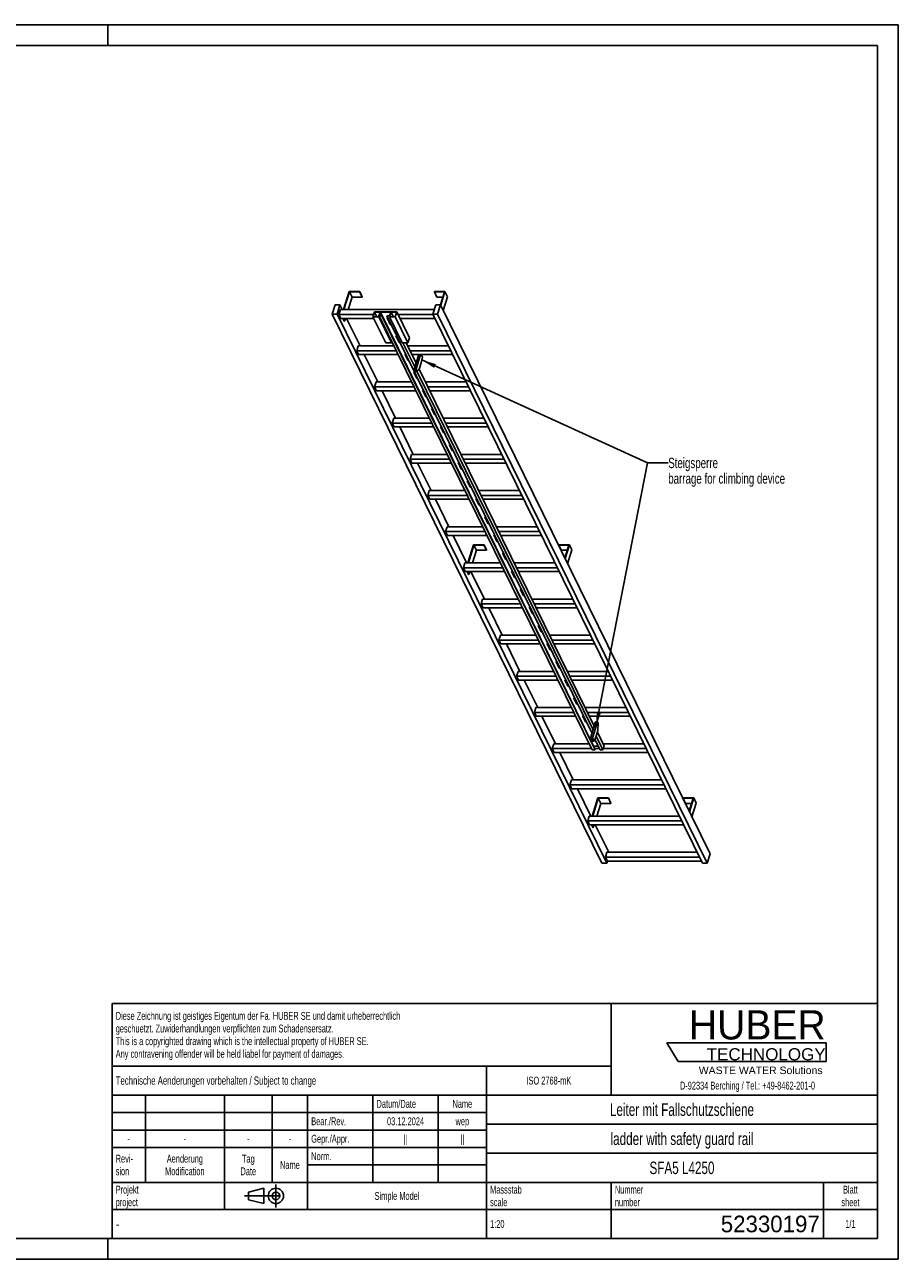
# Model space of a CAD drawing. Header units: millimetres. Extents: x 0 to 8400, y 0 to 5940.
# Tile 2 of 2: x 4200 to 8400, y 0 to 5940. Entities that reach past the tile are written whole.
import ezdxf

# ---------------------------------------------------------------- set-up
doc = ezdxf.new("R2010")
doc.units = ezdxf.units.MM
doc.header["$LTSCALE"] = 462
doc.linetypes.add('CENTER', pattern=[0.6, 0.375, -0.075, 0.075, -0.075])
doc.layers.get('0').update_dxf_attribs({"linetype": 'CONTINUOUS'})
for name, color, linetype in [('053_NOTES', 7, 'CONTINUOUS'), ('HUBER_Logo_BL1', 7, 'CONTINUOUS'), ('HUBER_Logo_BL2', 7, 'CONTINUOUS')]:
    doc.layers.add(name, color=color, linetype=linetype)
doc.styles.get("Standard").update_dxf_attribs({"font": 'txt', "width": 0.7})
doc.styles.add('TEXTSTYLE_2', font='txt')
doc.styles.add('TEXTSTYLE_3', font='arial.ttf')
doc.styles.add('TEXTSTYLE_4', font='txt', dxfattribs={"width": 0.8})
doc.styles.add('TEXTSTYLE_5', font='txt')
doc.dimstyles.get("Standard").update_dxf_attribs({"dimtxt": 50, "dimasz": 70, "dimexe": 2, "dimexo": 1, "dimtad": 1, "dimtxsty": 'Standard', "dimblk": '_FILLED', "dimblk1": '_FILLED', "dimblk2": '_FILLED', "dimcen": 0.09, "dimazin": 2, "dimtol": 1, "dimtp": 0.01, "dimtm": 0.01, "dimtfac": 1, "dimtofl": 0, "dimtmove": 0, "dimatfit": 3, "dimldrblk": '_FILLED', "dimfxl": 1, "dimtolj": 1, "dimarcsym": 0})

# ---------------------------------------------------------------- blocks, each defined once
blk = doc.blocks.new('HUBER_LOGO_BL1', base_point=(7675, 1007.5))
at = {"layer": 'HUBER_Logo_BL1', "color": 2, "linetype": 'Continuous', "attachment_point": 3, "line_spacing_factor": 0.78}
for s, insert, char_height, width, style in [('HUBER\\P\\fArial;\\H58.5;TECHNOLOGY ', (8050.7, 1198.2), 140.4, 775.343, 'TEXTSTYLE_2'), ('WASTE WATER Solutions', (8036, 927.2), 36, 594.067, 'TEXTSTYLE_3')]:
    blk.add_mtext(s, dxfattribs=dict(at, insert=insert, char_height=char_height, width=width, style=style))
at = {"layer": 'HUBER_Logo_BL1', "color": 2, "linetype": 'Continuous', "insert": (7675, 854.8), "char_height": 38, "width": 1621.786, "attachment_point": 2, "line_spacing_factor": 0.96}
blk.add_mtext('D-92334 Berching / Tel.: +49-8462-201-0', dxfattribs=at)
blk = doc.blocks.new('PROJEKTIONSMETHODE_1_BL3', base_point=(5360, 305))
at = {"color": 2, "linetype": 'CENTER'}
for p, q in [((5407.7, 360), (5407.7, 250)), ((5257.3, 305), (5462.7, 305))]:
    blk.add_line(p, q, dxfattribs=at)
at = {"color": 2, "linetype": 'Continuous'}
for p, q in [((5275.7, 323.3), (5349, 341.7)), ((5275.7, 286.7), (5275.7, 323.3)), ((5349, 268.3), (5349, 341.7)), ((5275.7, 286.7), (5349, 268.3))]:
    blk.add_line(p, q, dxfattribs=at)
for radius in [36.7, 18.3]:
    blk.add_circle((5407.7, 305), radius, dxfattribs=at)
blk = doc.blocks.new('*T13')
at = {"color": 3, "linetype": 'Continuous'}
for p, q in [((0, 0), (3680, 0)), ((0, 0), (0, -1130)), ((2400, 0), (2400, -440)), ((3680, 0), (3680, -1130)), ((0, -300), (2400, -300)), ((1800, -300), (1800, -1130)), ((0, -440), (3680, -440)), ((160, -440), (160, -860)), ((540, -440), (540, -990)), ((770, -440), (770, -860)), ((940, -440), (940, -990)), ((1254, -440), (1254, -860)), ((1568, -440), (1568, -860)), ((0, -524), (1800, -524)), ((1800, -580), (3680, -580)), ((0, -608), (1800, -608)), ((0, -692), (1800, -692)), ((1800, -720), (3680, -720)), ((940, -776), (1800, -776)), ((0, -860), (3680, -860)), ((2400, -860), (2400, -1130)), ((3420, -860), (3420, -1130)), ((0, -990), (3680, -990)), ((0, -1130), (3680, -1130))]:
    blk.add_line(p, q, dxfattribs=at)
at = {"color": 2, "linetype": 'Continuous', "line_spacing_factor": 0.96}
for s, insert, char_height, width, attachment_point in [('Diese Zeichnung ist geistiges Eigentum der Fa. HUBER SE und damit urheberrechtlich \\Pgeschuetzt. Zuwiderhandlungen verpflichten zum Schadensersatz.\\PThis is a copyrighted drawing which is the intellectual property of HUBER SE.\\PAny contravening offender will be held liabel for payment of damages.', (17.5, -39.8), 38, 4429.714, 1), ('Technische Aenderungen vorbehalten / Subject to change', (17.5, -350), 40, 3049.524, 1), ('ISO 2768-mK', (2100, -351), 38, 665.905, 2), ('Datum/Date', (1271.5, -463), 38, 584.476, 1), ('Name', (1684, -463), 38, 253.333, 2), ('Leiter mit Fallschutzschiene', (2740, -480), 60, 2260, 2), ('Bear./Rev.', (957.5, -547), 38, 544.667, 1), ('03.12.2024', (1411, -547), 38, 557.333, 2), ('wep', (1684, -547), 38, 199.048, 2), ('-', (80, -631), 38, 68.762, 2), ('-', (350, -631), 38, 68.762, 2), ('-', (655, -631), 38, 68.762, 2), ('-', (855, -631), 38, 68.762, 2), ('Gepr./Appr.', (957.5, -631), 38, 598.952, 1), ('||', (1411, -631), 38, 101.333, 2), ('||', (1684, -631), 38, 101.333, 2), ('ladder with safety guard rail', (2740, -620), 60, 2391.429, 2), ('Revi-\\Psion', (17.5, -726.6), 38, 276.857, 1), ('Aenderung\\PModification', (350, -726.6), 38, 606.19, 2), ('Tag\\PDate', (655, -726.6), 38, 235.238, 2), ('Name', (855, -757), 38, 253.333, 2), ('Norm. ', (957.5, -715), 38, 351.048, 1), ('SFA5 L4250', (2740, -760), 60, 931.429, 2), ('Projekt\\Pproject', (17.5, -875.6), 38, 367.333, 1), ('Massstab\\Pscale', (1817.5, -875.6), 38, 448.762, 1), ('Nummer\\Pnumber', (2417.5, -875.6), 38, 372.762, 1), ('Blatt\\Psheet', (3550, -875.6), 38, 275.048, 2), ('Simple Model', (1370, -906), 38, 656.857, 2), ('1:20', (1817.5, -1041), 38, 204.476, 1), ('1/1', (3550, -1041), 38, 159.238, 2)]:
    blk.add_mtext(s, dxfattribs=dict(at, insert=insert, char_height=char_height, width=width, attachment_point=attachment_point))
for s, insert, char_height, width, attachment_point, style in [('-', (17.5, -1035), 50, 36.667, 1, 'TEXTSTYLE_4'), ('52330197', (3402.5, -1020), 80, 1093.333, 3, 'TEXTSTYLE_5')]:
    blk.add_mtext(s, dxfattribs=dict(at, insert=insert, char_height=char_height, width=width, attachment_point=attachment_point, style=style))
blk = doc.blocks.new('_FILLED')
at = {"color": 0, "linetype": 'ByBlock'}
blk.add_solid([(0, 0), (-1, 0.143), (-1, -0.143)], dxfattribs=at)
blk = doc.blocks.new('HUBER_LOGO_BL2', base_point=(7670.4, 997))
at = {"layer": 'HUBER_Logo_BL2', "color": 5, "linetype": 'Continuous'}
for p, q in [((8052.9, 1042), (7287.9, 1042)), ((7287.9, 1042), (7341.9, 952)), ((8052.9, 1042), (8052.9, 952)), ((7341.9, 952), (8052.9, 952))]:
    blk.add_line(p, q, dxfattribs=at)

msp = doc.modelspace()

# ---------------------------------------------------------------- linework, layer by layer
at = {"color": 3, "linetype": 'Continuous'}
for p, q in [((8400, 5940), (0, 5940)), ((4600, 5940), (4600, 5840)), ((8400, 5940), (8400, 0)), ((4600, 0), (4600, 100)), ((8400, 0), (0, 0))]:
    msp.add_line(p, q, dxfattribs=at)
at = {"color": 5, "linetype": 'Continuous'}
for p, q in [((8300, 5840), (100, 5840)), ((8300, 100), (8300, 5840)), ((100, 100), (8300, 100))]:
    msp.add_line(p, q, dxfattribs=at)
at = {"color": 7, "linetype": 'Continuous'}
for p, q in [((5760.109, 4656.186), (5733.193, 4569.085)), ((5735.035, 4569.085), (5761.467, 4654.62)), ((5810.767, 4656.186), (5760.109, 4656.186)), ((5761.467, 4654.62), (5773.669, 4629.755)), ((5761.467, 4654.62), (5810.283, 4654.62)), ((5810.283, 4654.62), (5810.767, 4656.186)), ((5810.283, 4654.62), (5822.485, 4629.755)), ((5810.767, 4656.186), (5822.969, 4631.322)), ((6169.981, 4656.186), (6169.497, 4654.62)), ((6169.497, 4654.62), (6181.699, 4629.755)), ((6169.497, 4654.62), (6218.313, 4654.62)), ((6220.639, 4656.186), (6169.981, 4656.186)), ((6218.313, 4654.62), (6198.992, 4592.096)), ((6200.126, 4589.804), (6220.639, 4656.186)), ((6220.639, 4656.186), (6232.841, 4631.322)), ((5692.419, 4592.093), (5678.622, 4547.443)), ((5715.446, 4592.093), (5692.419, 4592.093)), ((5701.648, 4547.443), (5715.446, 4592.093)), ((5726.736, 4569.085), (5715.446, 4592.093)), ((5773.669, 4629.755), (5754.92, 4569.085)), ((5773.669, 4629.755), (5822.485, 4629.755)), ((5822.485, 4629.755), (5822.969, 4631.322)), ((6175.976, 4592.093), (6162.179, 4547.443)), ((6199.003, 4592.093), (6175.976, 4592.093)), ((6181.699, 4629.755), (6210.63, 4629.755)), ((6185.205, 4547.443), (6199.003, 4592.093)), ((7495.431, 1950.25), (6199.003, 4592.093)), ((6212.328, 4564.94), (6232.841, 4631.322)), ((6975.049, 1905.601), (5678.622, 4547.443)), ((5678.622, 4547.443), (5701.648, 4547.443)), ((6998.076, 1905.601), (5701.648, 4547.443)), ((5718.279, 4569.085), (5711.017, 4545.586)), ((5720.168, 4526.937), (5711.017, 4545.586)), ((5877.918, 4545.586), (5711.017, 4545.586)), ((6168.867, 4569.085), (5718.279, 4569.085)), ((5720.168, 4526.937), (5878.155, 4526.937)), ((5736.001, 4513.823), (5729.565, 4526.937)), ((5731.407, 4526.937), (5737.843, 4513.823)), ((5741.896, 4526.937), (5737.843, 4513.823)), ((5812.148, 4395.035), (5747.419, 4526.937)), ((5881.735, 4557.939), (5874.473, 4534.44)), ((5874.473, 4534.44), (5935.482, 4410.118)), ((5902.105, 4534.44), (5874.473, 4534.44)), ((5882.414, 4557.156), (5875.637, 4535.223)), ((5875.637, 4535.223), (5901.426, 4535.223)), ((5881.735, 4557.939), (5988.579, 4557.939)), ((5882.414, 4557.156), (5893.178, 4535.223)), ((5908.204, 4557.156), (5882.414, 4557.156)), ((5901.426, 4535.223), (5908.204, 4557.156)), ((5903.582, 4539.218), (5902.105, 4534.44)), ((5963.114, 4410.118), (5902.105, 4534.44)), ((5903.582, 4539.218), (6928.523, 2450.608)), ((5917.398, 4539.218), (5903.582, 4539.218)), ((5910.07, 4557.235), (5904.745, 4540.001)), ((5904.745, 4540.001), (5917.64, 4540.001)), ((5910.07, 4557.235), (6935.011, 2468.625)), ((5959.808, 4557.235), (5910.07, 4557.235)), ((5917.64, 4540.001), (5917.398, 4539.218)), ((6942.338, 2450.608), (5917.398, 4539.218)), ((5917.64, 4540.001), (6942.581, 2451.392)), ((5941.345, 4539.218), (5941.587, 4540.001)), ((6927.482, 2529.683), (5941.345, 4539.218)), ((5955.161, 4539.218), (5941.345, 4539.218)), ((5941.587, 4540.001), (5954.482, 4540.001)), ((5942.219, 4529.262), (5957.471, 4498.182)), ((5946.231, 4529.262), (5942.219, 4529.262)), ((5942.782, 4529.262), (5957.689, 4498.887)), ((5943.923, 4526.937), (5947.372, 4526.937)), ((5955.161, 4539.218), (5953.685, 4534.44)), ((5953.685, 4534.44), (6014.693, 4410.118)), ((5981.317, 4534.44), (5953.685, 4534.44)), ((5954.482, 4540.001), (5959.808, 4557.235)), ((5961.626, 4557.156), (5954.848, 4535.223)), ((5954.848, 4535.223), (5980.638, 4535.223)), ((5961.626, 4557.156), (5972.389, 4535.223)), ((5987.415, 4557.156), (5961.626, 4557.156)), ((5980.638, 4535.223), (5987.415, 4557.156)), ((5988.579, 4557.939), (5981.317, 4534.44)), ((6042.325, 4410.118), (5981.317, 4534.44)), ((6049.587, 4433.618), (5988.579, 4557.939)), ((6163.09, 4545.586), (5994.641, 4545.586)), ((6003.792, 4526.937), (6172.241, 4526.937)), ((7458.606, 1905.601), (6162.179, 4547.443)), ((6162.179, 4547.443), (6185.205, 4547.443)), ((7481.633, 1905.601), (6185.205, 4547.443)), ((5736.001, 4513.823), (5737.843, 4513.823)), ((5957.471, 4498.182), (5957.689, 4498.887)), ((5957.471, 4498.182), (5961.483, 4498.182)), ((5957.689, 4498.887), (5961.137, 4498.887)), ((5935.482, 4410.118), (5963.114, 4410.118)), ((5964.59, 4414.896), (5963.114, 4410.118)), ((5984.924, 4442.237), (6000.177, 4411.156)), ((5988.937, 4442.237), (5984.924, 4442.237)), ((5985.488, 4442.237), (6000.394, 4411.861)), ((6000.177, 4411.156), (6000.394, 4411.861)), ((6000.177, 4411.156), (6004.189, 4411.156)), ((6000.394, 4411.861), (6003.843, 4411.861)), ((6014.693, 4410.118), (6042.325, 4410.118)), ((6075.805, 4293.371), (6018.515, 4410.118)), ((6081.591, 4312.093), (6033.487, 4410.118)), ((6049.587, 4433.618), (6042.325, 4410.118)), ((5803.691, 4395.035), (5796.429, 4371.535)), ((5805.58, 4352.887), (5796.429, 4371.535)), ((5985.869, 4371.535), (5796.429, 4371.535)), ((5974.337, 4395.035), (5803.691, 4395.035)), ((5805.58, 4352.887), (5995.02, 4352.887)), ((5897.56, 4220.984), (5832.831, 4352.887)), ((6027.63, 4355.211), (6042.882, 4324.131)), ((6031.643, 4355.211), (6027.63, 4355.211)), ((6028.194, 4355.211), (6043.1, 4324.836)), ((6029.335, 4352.887), (6032.784, 4352.887)), ((6236.97, 4395.035), (6040.889, 4395.035)), ((6248.502, 4371.535), (6052.421, 4371.535)), ((6061.572, 4352.887), (6257.653, 4352.887)), ((6094.197, 4352.887), (6070.94, 4277.626)), ((6103.408, 4352.887), (6080.15, 4277.626)), ((6111.983, 4340.419), (6105.865, 4352.887)), ((6106.246, 4313.811), (6111.983, 4340.419)), ((6042.882, 4324.131), (6043.1, 4324.836)), ((6042.882, 4324.131), (6046.895, 4324.131)), ((6043.1, 4324.836), (6046.549, 4324.836)), ((6070.94, 4277.626), (6073.99, 4271.41)), ((6070.94, 4277.626), (6080.15, 4277.626)), ((6080.15, 4277.626), (6083.201, 4271.41)), ((6083.201, 4271.41), (6096.564, 4282.478)), ((6938.606, 2565.68), (6096.251, 4282.219)), ((6096.564, 4282.478), (6106.246, 4313.811)), ((5889.102, 4220.984), (5881.84, 4197.484)), ((6059.749, 4220.984), (5889.102, 4220.984)), ((6070.336, 4268.186), (6085.588, 4237.105)), ((6074.349, 4268.186), (6070.336, 4268.186)), ((6070.9, 4268.186), (6085.806, 4237.81)), ((6073.99, 4271.41), (6083.201, 4271.41)), ((6085.588, 4237.105), (6085.806, 4237.81)), ((6085.588, 4237.105), (6089.601, 4237.105)), ((6932.82, 2546.958), (6085.605, 4273.402)), ((6085.806, 4237.81), (6089.255, 4237.81)), ((6322.381, 4220.984), (6126.301, 4220.984)), ((5890.991, 4178.836), (5881.84, 4197.484)), ((6071.281, 4197.484), (5881.84, 4197.484)), ((5890.991, 4178.836), (6080.432, 4178.836)), ((5982.971, 4046.933), (5918.243, 4178.836)), ((6113.042, 4181.16), (6128.294, 4150.08)), ((6117.055, 4181.16), (6113.042, 4181.16)), ((6113.606, 4181.16), (6128.512, 4150.785)), ((6114.747, 4178.836), (6118.195, 4178.836)), ((6333.913, 4197.484), (6137.833, 4197.484)), ((6146.984, 4178.836), (6343.065, 4178.836)), ((6128.294, 4150.08), (6128.512, 4150.785)), ((6128.294, 4150.08), (6132.307, 4150.08)), ((6128.512, 4150.785), (6131.961, 4150.785)), ((5974.514, 4046.933), (5967.252, 4023.433)), ((6145.16, 4046.933), (5974.514, 4046.933)), ((6155.748, 4094.135), (6171, 4063.055)), ((6159.76, 4094.135), (6155.748, 4094.135)), ((6156.312, 4094.135), (6171.218, 4063.76)), ((6171, 4063.055), (6171.218, 4063.76)), ((6171, 4063.055), (6175.012, 4063.055)), ((6171.218, 4063.76), (6174.667, 4063.76)), ((6407.793, 4046.933), (6211.712, 4046.933)), ((5976.403, 4004.785), (5967.252, 4023.433)), ((6156.692, 4023.433), (5967.252, 4023.433)), ((5976.403, 4004.785), (6165.844, 4004.785)), ((6068.383, 3872.882), (6003.655, 4004.785)), ((6198.454, 4007.11), (6213.706, 3976.029)), ((6202.466, 4007.11), (6198.454, 4007.11)), ((6199.018, 4007.11), (6213.924, 3976.734)), ((6200.158, 4004.785), (6203.607, 4004.785)), ((6419.325, 4023.433), (6223.244, 4023.433)), ((6232.396, 4004.785), (6428.476, 4004.785)), ((6213.706, 3976.029), (6213.924, 3976.734)), ((6213.706, 3976.029), (6217.718, 3976.029)), ((6213.924, 3976.734), (6217.372, 3976.734)), ((6059.926, 3872.882), (6052.664, 3849.382)), ((6230.572, 3872.882), (6059.926, 3872.882)), ((6241.16, 3920.084), (6256.412, 3889.004)), ((6245.172, 3920.084), (6241.16, 3920.084)), ((6241.723, 3920.084), (6256.63, 3889.709)), ((6256.412, 3889.004), (6256.63, 3889.709)), ((6256.412, 3889.004), (6260.424, 3889.004)), ((6256.63, 3889.709), (6260.078, 3889.709)), ((6493.205, 3872.882), (6297.124, 3872.882)), ((6061.815, 3830.734), (6052.664, 3849.382)), ((6242.104, 3849.382), (6052.664, 3849.382)), ((6061.815, 3830.734), (6251.255, 3830.734)), ((6153.795, 3698.831), (6089.066, 3830.734)), ((6283.865, 3833.059), (6299.118, 3801.978)), ((6287.878, 3833.059), (6283.865, 3833.059)), ((6284.429, 3833.059), (6299.335, 3802.683)), ((6285.57, 3830.734), (6289.019, 3830.734)), ((6299.118, 3801.978), (6299.335, 3802.683)), ((6299.118, 3801.978), (6303.13, 3801.978)), ((6299.335, 3802.683), (6302.784, 3802.683)), ((6504.737, 3849.382), (6308.656, 3849.382)), ((6317.807, 3830.734), (6513.888, 3830.734)), ((6326.571, 3746.033), (6341.823, 3714.953)), ((6330.584, 3746.033), (6326.571, 3746.033)), ((6327.135, 3746.033), (6342.041, 3715.658)), ((6145.337, 3698.831), (6138.075, 3675.332)), ((6315.984, 3698.831), (6145.337, 3698.831)), ((6341.823, 3714.953), (6342.041, 3715.658)), ((6341.823, 3714.953), (6345.836, 3714.953)), ((6342.041, 3715.658), (6345.49, 3715.658)), ((6578.617, 3698.831), (6382.536, 3698.831)), ((6147.227, 3656.683), (6138.075, 3675.332)), ((6327.516, 3675.332), (6138.075, 3675.332)), ((6147.227, 3656.683), (6336.667, 3656.683)), ((6239.206, 3524.781), (6174.478, 3656.683)), ((6369.277, 3659.008), (6384.529, 3627.928)), ((6373.29, 3659.008), (6369.277, 3659.008)), ((6369.841, 3659.008), (6384.747, 3628.633)), ((6370.982, 3656.683), (6374.43, 3656.683)), ((6384.529, 3627.928), (6384.747, 3628.633)), ((6384.529, 3627.928), (6388.542, 3627.928)), ((6384.747, 3628.633), (6388.196, 3628.633)), ((6590.149, 3675.332), (6394.068, 3675.332)), ((6403.219, 3656.683), (6599.3, 3656.683)), ((6411.983, 3571.983), (6427.235, 3540.902)), ((6415.996, 3571.983), (6411.983, 3571.983)), ((6412.547, 3571.983), (6427.453, 3541.607)), ((6230.749, 3524.781), (6223.487, 3501.281)), ((6401.395, 3524.781), (6230.749, 3524.781)), ((6427.235, 3540.902), (6427.453, 3541.607)), ((6427.235, 3540.902), (6431.248, 3540.902)), ((6427.453, 3541.607), (6430.902, 3541.607)), ((6664.028, 3524.781), (6467.947, 3524.781)), ((6232.638, 3482.633), (6223.487, 3501.281)), ((6412.927, 3501.281), (6223.487, 3501.281)), ((6232.638, 3482.633), (6422.079, 3482.633)), ((6324.618, 3350.73), (6259.89, 3482.633)), ((6454.689, 3484.957), (6469.941, 3453.877)), ((6458.701, 3484.957), (6454.689, 3484.957)), ((6455.253, 3484.957), (6470.159, 3454.582)), ((6456.394, 3482.633), (6459.842, 3482.633)), ((6469.941, 3453.877), (6470.159, 3454.582)), ((6469.941, 3453.877), (6473.953, 3453.877)), ((6470.159, 3454.582), (6473.608, 3454.582)), ((6675.56, 3501.281), (6479.479, 3501.281)), ((6488.631, 3482.633), (6684.712, 3482.633)), ((6357.991, 3437.831), (6331.075, 3350.73)), ((6332.917, 3350.73), (6359.349, 3436.264)), ((6352.802, 3350.73), (6371.551, 3411.4)), ((6408.649, 3437.831), (6357.991, 3437.831)), ((6371.551, 3411.4), (6359.349, 3436.264)), ((6359.349, 3436.264), (6408.165, 3436.264)), ((6371.551, 3411.4), (6420.367, 3411.4)), ((6408.165, 3436.264), (6408.649, 3437.831)), ((6420.367, 3411.4), (6408.165, 3436.264)), ((6420.851, 3412.966), (6408.649, 3437.831)), ((6420.367, 3411.4), (6420.851, 3412.966)), ((6497.395, 3397.932), (6512.647, 3366.851)), ((6501.407, 3397.932), (6497.395, 3397.932)), ((6497.959, 3397.932), (6512.865, 3367.556)), ((6767.863, 3437.831), (6767.379, 3436.264)), ((6767.379, 3436.264), (6816.195, 3436.264)), ((6779.581, 3411.4), (6767.379, 3436.264)), ((6818.522, 3437.831), (6767.863, 3437.831)), ((6779.581, 3411.4), (6808.512, 3411.4)), ((6816.195, 3436.264), (6796.878, 3373.752)), ((6798.008, 3371.449), (6818.522, 3437.831)), ((6810.21, 3346.584), (6830.723, 3412.966)), ((6830.723, 3412.966), (6818.522, 3437.831)), ((6316.161, 3350.73), (6308.899, 3327.23)), ((6318.05, 3308.582), (6308.899, 3327.23)), ((6498.339, 3327.23), (6308.899, 3327.23)), ((6486.807, 3350.73), (6316.161, 3350.73)), ((6512.647, 3366.851), (6512.865, 3367.556)), ((6512.647, 3366.851), (6516.659, 3366.851)), ((6512.865, 3367.556), (6516.313, 3367.556)), ((6749.44, 3350.73), (6553.359, 3350.73)), ((6760.972, 3327.23), (6564.891, 3327.23)), ((6318.05, 3308.582), (6507.49, 3308.582)), ((6333.883, 3295.467), (6327.447, 3308.582)), ((6335.725, 3295.467), (6329.289, 3308.582)), ((6333.883, 3295.467), (6335.725, 3295.467)), ((6335.725, 3295.467), (6339.778, 3308.582)), ((6410.03, 3176.679), (6345.301, 3308.582)), ((6540.101, 3310.907), (6555.353, 3279.826)), ((6544.113, 3310.907), (6540.101, 3310.907)), ((6540.664, 3310.907), (6555.571, 3280.531)), ((6541.805, 3308.582), (6545.254, 3308.582)), ((6555.353, 3279.826), (6555.571, 3280.531)), ((6555.353, 3279.826), (6559.365, 3279.826)), ((6555.571, 3280.531), (6559.019, 3280.531)), ((6574.042, 3308.582), (6770.123, 3308.582)), ((6586.819, 3223.881), (6582.807, 3223.881)), ((6582.807, 3223.881), (6598.059, 3192.801)), ((6583.37, 3223.881), (6598.276, 3193.506)), ((6401.573, 3176.679), (6394.311, 3153.179)), ((6403.462, 3134.531), (6394.311, 3153.179)), ((6583.751, 3153.179), (6394.311, 3153.179)), ((6572.219, 3176.679), (6401.573, 3176.679)), ((6598.059, 3192.801), (6598.276, 3193.506)), ((6598.059, 3192.801), (6602.071, 3192.801)), ((6598.276, 3193.506), (6601.725, 3193.506)), ((6834.852, 3176.679), (6638.771, 3176.679)), ((6846.384, 3153.179), (6650.303, 3153.179)), ((6403.462, 3134.531), (6592.902, 3134.531)), ((6495.442, 3002.628), (6430.713, 3134.531)), ((6629.525, 3136.856), (6625.512, 3136.856)), ((6625.512, 3136.856), (6640.764, 3105.775)), ((6626.076, 3136.856), (6640.982, 3106.48)), ((6627.217, 3134.531), (6630.666, 3134.531)), ((6640.764, 3105.775), (6640.982, 3106.48)), ((6640.764, 3105.775), (6644.777, 3105.775)), ((6640.982, 3106.48), (6644.431, 3106.48)), ((6659.454, 3134.531), (6855.535, 3134.531)), ((6672.231, 3049.83), (6668.218, 3049.83)), ((6668.218, 3049.83), (6683.47, 3018.75)), ((6668.782, 3049.83), (6683.688, 3019.455)), ((6486.984, 3002.628), (6479.722, 2979.129)), ((6669.163, 2979.129), (6479.722, 2979.129)), ((6488.874, 2960.48), (6479.722, 2979.129)), ((6657.631, 3002.628), (6486.984, 3002.628)), ((6683.47, 3018.75), (6683.688, 3019.455)), ((6683.47, 3018.75), (6687.483, 3018.75)), ((6683.688, 3019.455), (6687.137, 3019.455)), ((6920.263, 3002.628), (6724.183, 3002.628)), ((6931.795, 2979.129), (6735.715, 2979.129)), ((6488.874, 2960.48), (6678.314, 2960.48)), ((6580.853, 2828.578), (6516.125, 2960.48)), ((6714.937, 2962.805), (6710.924, 2962.805)), ((6710.924, 2962.805), (6726.176, 2931.724)), ((6711.488, 2962.805), (6726.394, 2932.429)), ((6712.629, 2960.48), (6716.077, 2960.48)), ((6726.176, 2931.724), (6726.394, 2932.429)), ((6726.176, 2931.724), (6730.189, 2931.724)), ((6726.394, 2932.429), (6729.843, 2932.429)), ((6744.866, 2960.48), (6940.947, 2960.48)), ((6757.642, 2875.78), (6753.63, 2875.78)), ((6753.63, 2875.78), (6768.882, 2844.699)), ((6754.194, 2875.78), (6769.1, 2845.404)), ((6572.396, 2828.578), (6565.134, 2805.078)), ((6754.574, 2805.078), (6565.134, 2805.078)), ((6574.285, 2786.429), (6565.134, 2805.078)), ((6743.042, 2828.578), (6572.396, 2828.578)), ((6768.882, 2844.699), (6769.1, 2845.404)), ((6768.882, 2844.699), (6772.895, 2844.699)), ((6769.1, 2845.404), (6772.549, 2845.404)), ((7005.675, 2828.578), (6809.594, 2828.578)), ((7017.207, 2805.078), (6821.126, 2805.078)), ((6574.285, 2786.429), (6763.726, 2786.429)), ((6666.265, 2654.527), (6601.537, 2786.429)), ((6800.348, 2788.754), (6796.336, 2788.754)), ((6796.336, 2788.754), (6811.588, 2757.674)), ((6796.9, 2788.754), (6811.806, 2758.379)), ((6798.04, 2786.429), (6801.489, 2786.429)), ((6811.588, 2757.674), (6811.806, 2758.379)), ((6811.588, 2757.674), (6815.6, 2757.674)), ((6811.806, 2758.379), (6815.254, 2758.379)), ((6830.278, 2786.429), (7026.358, 2786.429)), ((6843.054, 2701.729), (6839.042, 2701.729)), ((6839.042, 2701.729), (6854.294, 2670.648)), ((6839.605, 2701.729), (6854.512, 2671.353)), ((6657.808, 2654.527), (6650.546, 2631.027)), ((6839.986, 2631.027), (6650.546, 2631.027)), ((6659.697, 2612.379), (6650.546, 2631.027)), ((6828.454, 2654.527), (6657.808, 2654.527)), ((6854.294, 2670.648), (6854.512, 2671.353)), ((6854.294, 2670.648), (6858.306, 2670.648)), ((6854.512, 2671.353), (6857.96, 2671.353)), ((6885.76, 2614.703), (6881.748, 2614.703)), ((6881.748, 2614.703), (6897, 2583.623)), ((6882.311, 2614.703), (6897.217, 2584.328)), ((7091.087, 2654.527), (6895.006, 2654.527)), ((7102.619, 2631.027), (6906.538, 2631.027)), ((6659.697, 2612.379), (6849.137, 2612.379)), ((6751.677, 2480.476), (6686.948, 2612.379)), ((6883.452, 2612.379), (6886.901, 2612.379)), ((6897, 2583.623), (6897.217, 2584.328)), ((6897, 2583.623), (6901.012, 2583.623)), ((6897.217, 2584.328), (6900.666, 2584.328)), ((6915.689, 2612.379), (7111.77, 2612.379)), ((6944.924, 2586.124), (6920.717, 2507.792)), ((6954.134, 2586.124), (6929.928, 2507.792)), ((6944.924, 2586.124), (6954.134, 2586.124)), ((6957.185, 2579.908), (6954.134, 2586.124)), ((6956.024, 2543.976), (6957.185, 2579.908)), ((6920.717, 2507.792), (6929.928, 2507.792)), ((6920.717, 2507.792), (6928.343, 2492.251)), ((6926.863, 2527.678), (6924.453, 2527.678)), ((6924.453, 2527.678), (6925.932, 2524.666)), ((6925.017, 2527.678), (6926.149, 2525.371)), ((6929.928, 2507.792), (6937.554, 2492.251)), ((6937.554, 2492.251), (6946.341, 2512.643)), ((6939.557, 2496.9), (6939.705, 2496.597)), ((6939.705, 2496.597), (6939.923, 2497.302)), ((6939.705, 2496.597), (6943.718, 2496.597)), ((6939.821, 2497.512), (6939.923, 2497.302)), ((6939.923, 2497.302), (6943.372, 2497.302)), ((6966.286, 2450.608), (6941.433, 2501.254)), ((6946.341, 2512.643), (6956.024, 2543.976)), ((6980.102, 2450.608), (6947.623, 2516.793)), ((6985.887, 2469.33), (6953.409, 2535.514)), ((6743.219, 2480.476), (6735.957, 2456.976)), ((6925.398, 2456.976), (6735.957, 2456.976)), ((6745.109, 2438.328), (6735.957, 2456.976)), ((6913.866, 2480.476), (6743.219, 2480.476)), ((6745.109, 2438.328), (7197.182, 2438.328)), ((6837.088, 2306.425), (6772.36, 2438.328)), ((6928.343, 2492.251), (6937.554, 2492.251)), ((6928.523, 2450.608), (6942.338, 2450.608)), ((6935.011, 2468.625), (6934.668, 2467.515)), ((6957.445, 2468.625), (6935.011, 2468.625)), ((6963.161, 2456.976), (6939.84, 2456.976)), ((6942.338, 2450.608), (6942.581, 2451.392)), ((6966.286, 2450.608), (6980.102, 2450.608)), ((6985.887, 2469.33), (6980.102, 2450.608)), ((7176.499, 2480.476), (6980.418, 2480.476)), ((7188.031, 2456.976), (6982.07, 2456.976)), ((6828.631, 2306.425), (6821.369, 2282.925)), ((7273.442, 2282.925), (6821.369, 2282.925)), ((6830.52, 2264.277), (6821.369, 2282.925)), ((7261.91, 2306.425), (6828.631, 2306.425)), ((6830.52, 2264.277), (7282.594, 2264.277)), ((6922.5, 2132.374), (6857.772, 2264.277)), ((6955.873, 2219.475), (6928.957, 2132.374)), ((6930.799, 2132.374), (6957.231, 2217.909)), ((7006.531, 2219.475), (6955.873, 2219.475)), ((6957.231, 2217.909), (7006.047, 2217.909)), ((6969.433, 2193.044), (6957.231, 2217.909)), ((7006.047, 2217.909), (7006.531, 2219.475)), ((7018.249, 2193.044), (7006.047, 2217.909)), ((7018.733, 2194.611), (7006.531, 2219.475)), ((7365.745, 2219.475), (7365.261, 2217.909)), ((7365.261, 2217.909), (7414.077, 2217.909)), ((7377.463, 2193.044), (7365.261, 2217.909)), ((7416.404, 2219.475), (7365.745, 2219.475)), ((7414.077, 2217.909), (7394.76, 2155.396)), ((7395.89, 2153.093), (7416.404, 2219.475)), ((7428.605, 2194.611), (7416.404, 2219.475)), ((6969.433, 2193.044), (6950.684, 2132.374)), ((7018.249, 2193.044), (6969.433, 2193.044)), ((7018.733, 2194.611), (7018.249, 2193.044)), ((7406.394, 2193.044), (7377.463, 2193.044)), ((7428.605, 2194.611), (7408.092, 2128.229)), ((6914.043, 2132.374), (6906.781, 2108.875)), ((7358.854, 2108.875), (6906.781, 2108.875)), ((6915.932, 2090.226), (6906.781, 2108.875)), ((7347.322, 2132.374), (6914.043, 2132.374)), ((6915.932, 2090.226), (7368.005, 2090.226)), ((6931.765, 2077.112), (6925.329, 2090.226)), ((6933.607, 2077.112), (6927.171, 2090.226)), ((6937.66, 2090.226), (6933.607, 2077.112)), ((7007.912, 1958.324), (6943.183, 2090.226)), ((6933.607, 2077.112), (6931.765, 2077.112)), ((6975.049, 1905.601), (6998.076, 1905.601)), ((6999.455, 1958.324), (6992.193, 1934.824)), ((7444.266, 1934.824), (6992.193, 1934.824)), ((7001.344, 1916.175), (6992.193, 1934.824)), ((6998.076, 1905.601), (7001.344, 1916.175)), ((7432.734, 1958.324), (6999.455, 1958.324)), ((7001.344, 1916.175), (7453.417, 1916.175)), ((7458.606, 1905.601), (7481.633, 1905.601)), ((7481.633, 1905.601), (7495.431, 1950.25))]:
    msp.add_line(p, q, dxfattribs=at)

# ---------------------------------------------------------------- block references
msp.add_blockref('*T13', (4620, 1230))
at = {"color": 2, "linetype": 'Continuous'}
msp.add_blockref('PROJEKTIONSMETHODE_1_BL3', (5360, 305), dxfattribs=at)
at = {"layer": 'HUBER_Logo_BL1'}
msp.add_blockref('HUBER_LOGO_BL1', (7674.994, 1007.484), dxfattribs=at)
at = {"layer": 'HUBER_Logo_BL2'}
msp.add_blockref('HUBER_LOGO_BL2', (7670.375, 996.993), dxfattribs=at)

# ---------------------------------------------------------------- texts
at = {"layer": '053_NOTES', "color": 2, "linetype": 'Continuous', "insert": (7293.853, 3856.704), "char_height": 50, "width": 1396.42857, "attachment_point": 1, "line_spacing_factor": 0.9}
msp.add_mtext('Steigsperre\\Pbarrage for climbing device', dxfattribs=at)

# ---------------------------------------------------------------- leaders
at = {"layer": '053_NOTES', "color": 2, "linetype": 'Continuous', "annotation_type": 0, "has_hookline": 1, "hookline_direction": 1, "text_width": 846.929}
for points in [[(6109.094, 4327.018), (7193.853, 3831.704), (7293.853, 3831.704)], [(6946.542, 2561.556), (7193.853, 3831.704), (7293.853, 3831.704)]]:
    msp.add_leader(points, dimstyle='Standard', override={"dimtad": 0}, dxfattribs=at)

doc.saveas('drawing.dxf')
